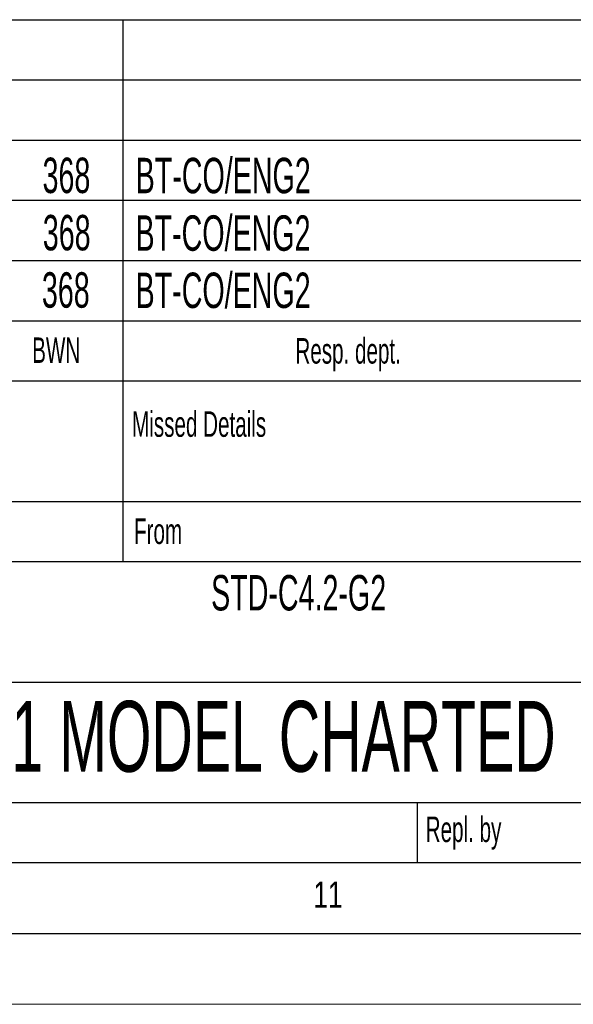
# Model space of a CAD drawing. Header units: millimetres. Extents: x 0 to 594, y 0 to 420.
# Tile 24 of 33: x 504 to 543, y 0 to 70. Entities that reach past the tile are written whole.
import ezdxf

# ---------------------------------------------------------------- set-up
doc = ezdxf.new("R2010")
doc.units = ezdxf.units.MM
doc.layers.add('FORMAT', color=7, linetype='Continuous')
doc.layers.add('SLD-0', color=7, linetype='Continuous')
doc.styles.add('SLDTEXTSTYLE0', font='TXT', dxfattribs={"width": 0.75})
doc.styles.add('SLDTEXTSTYLE1', font='TXT', dxfattribs={"width": 0.605})

msp = doc.modelspace()

# ---------------------------------------------------------------- linework, layer by layer
at = {"color": 7, "linetype": 'Continuous', "lineweight": 18}
msp.add_line((0, 0), (594, 0), dxfattribs=at)
at = {"layer": 'FORMAT'}
for p, q in [((399.4, 69.5), (584, 69.5)), ((399.4, 69.5), (584, 69.5)), ((399.4, 69.5), (584, 69.5)), ((511.2, 69.5), (511.2, 44)), ((399.4, 65.25), (584, 65.25)), ((399.4, 65.25), (584, 65.25)), ((511.2, 65.25), (511.2, 44)), ((399.4, 61), (584, 61)), ((399.4, 56.75), (584, 56.75)), ((399.4, 52.5), (584, 52.5)), ((399.4, 48.25), (584, 48.25)), ((399.4, 44), (584, 44)), ((511.2, 44), (511.2, 31.25)), ((399.4, 35.5), (584, 35.5)), ((477.4, 31.25), (584, 31.25)), ((477.4, 22.75), (584, 22.75)), ((477.4, 14.25), (584, 14.25)), ((532, 10), (532, 14.25)), ((20, 10), (584, 10)), ((399.4, 10), (584, 10)), ((15, 5), (589, 5))]:
    msp.add_line(p, q, dxfattribs=at)
at = {"layer": 'SLD-0'}
msp.add_line((399.4, 10), (584, 10), dxfattribs=at)

# ---------------------------------------------------------------- texts
at = {"layer": 'FORMAT'}
for s, insert, char_height, attachment_point, style in [('368', (507.218, 59.763), 2.5, 2, 'SLDTEXTSTYLE1'), ('BT-CO/ENG2', (512.107, 59.751), 2.5, 1, 'SLDTEXTSTYLE1'), ('368', (507.237, 55.718), 2.5, 2, 'SLDTEXTSTYLE1'), ('BT-CO/ENG2', (512.094, 55.689), 2.5, 1, 'SLDTEXTSTYLE1'), ('368', (507.173, 51.671), 2.5, 2, 'SLDTEXTSTYLE1'), ('BT-CO/ENG2', (512.101, 51.648), 2.5, 1, 'SLDTEXTSTYLE1'), ('BWN', (504.799, 47.073), 1.8, 1, 'SLDTEXTSTYLE1'), ('Resp. dept.', (523.388, 47.025), 1.8, 1, 'SLDTEXTSTYLE1'), ('Missed Details', (511.854, 41.857), 1.8, 1, 'SLDTEXTSTYLE1'), ('From', (511.991, 34.295), 1.8, 1, 'SLDTEXTSTYLE1'), ('STD-C4.2-G2', (523.616, 30.301), 2.5, 2, 'SLDTEXTSTYLE1'), ('1 MODEL CHARTED', (522.548, 21.416), 5, 2, 'SLDTEXTSTYLE1'), ('Repl. by', (532.589, 13.253), 1.8, 1, 'SLDTEXTSTYLE1'), ('11', (524.653, 8.668), 1.8521, 1, 'SLDTEXTSTYLE0')]:
    msp.add_mtext(s, dxfattribs=dict(at, insert=insert, char_height=char_height, attachment_point=attachment_point, style=style))

doc.saveas('drawing.dxf')
